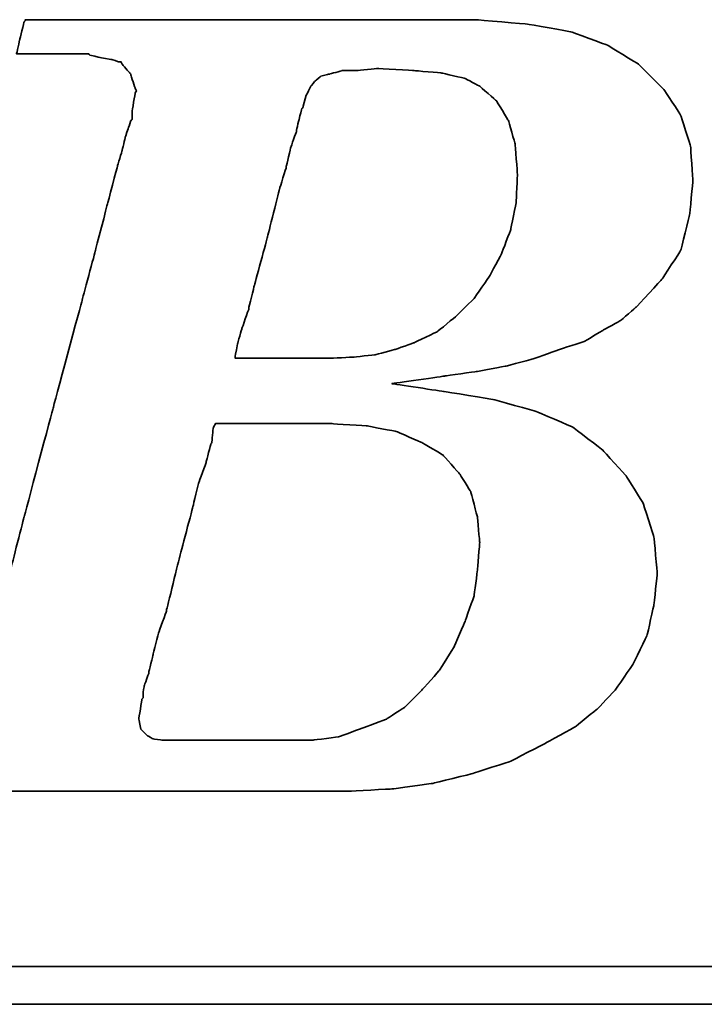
# Model space of a CAD drawing. Header units: millimetres. Extents: x 918 to 1155, y 75 to 164.
# Tile 31 of 50: x 1088.96 to 1090.3, y 95.07 to 96.99. Entities that reach past the tile are written whole.
import ezdxf

# ---------------------------------------------------------------- set-up
doc = ezdxf.new("R2010")
doc.units = ezdxf.units.MM
doc.header["$LTSCALE"] = 0.15
doc.layers.add('DIM', color=4, linetype='CONTINUOUS')
doc.layers.add('layer 1', color=7, linetype='CONTINUOUS')

# ---------------------------------------------------------------- blocks, each defined once
blk = doc.blocks.new('TBI MOTION logo(完整正式版)')
at = {"layer": 'layer 1', "color": 22, "lineweight": 35}
for points, knots in [([(-64.65375, -6.86375), (-64.65375, -6.86375), (-64.84375, -7.29625), (-64.84375, -7.29625), (-64.84375, -7.29625), (-64.84375, -7.29625), (-64.86875, -7.34375), (-64.86875, -7.34375), (-64.86875, -7.34375), (-64.86875, -7.34375), (-64.86875, -7.36875), (-64.86875, -7.36875), (-64.86875, -7.36875), (-64.86875, -7.36875), (-65.15375, -7.65375), (-65.15375, -7.65375), (-65.15375, -7.65375), (-65.15375, -7.65375), (-65.17875, -7.65375), (-65.17875, -7.65375), (-65.17875, -7.65375), (-65.17875, -7.65375), (-65.20375, -7.67875), (-65.20375, -7.67875), (-65.20375, -7.67875), (-65.20375, -7.67875), (-65.58875, -7.87125), (-65.58875, -7.87125), (-65.58875, -7.87125), (-65.58875, -7.87125), (-65.63375, -7.87125), (-65.63375, -7.87125), (-65.63375, -7.87125), (-65.63375, -7.87125), (-65.65875, -7.89375), (-65.65875, -7.89375), (-65.65875, -7.89375), (-65.65875, -7.89375), (-66.09375, -7.94375), (-66.09375, -7.94375), (-66.09375, -7.94375), (-66.09375, -7.94375), (-66.11375, -7.94375), (-66.11375, -7.94375), (-66.11375, -7.94375), (-66.11375, -7.94375), (-66.16375, -7.94375), (-66.16375, -7.94375), (-66.16375, -7.94375), (-66.16375, -7.94375), (-66.30875, -7.94375), (-66.30875, -7.94375), (-66.30875, -7.94375), (-66.30875, -7.94375), (-66.69375, -7.94375), (-66.69375, -7.94375), (-66.69375, -7.94375), (-66.69375, -7.94375), (-67.07375, -7.94375), (-67.07375, -7.94375), (-67.07375, -7.94375), (-67.07375, -7.94375), (-67.12375, -7.94375), (-67.12375, -7.94375), (-67.12375, -7.94375), (-67.12375, -7.94375), (-67.12375, -7.96625), (-67.12375, -7.96625), (-67.12375, -7.96625), (-67.12375, -7.96625), (-67.14875, -7.99125), (-67.14875, -7.99125), (-67.14875, -7.99125), (-67.14875, -7.99125), (-67.24375, -8.34875), (-67.24375, -8.34875), (-67.24375, -8.34875), (-67.24375, -8.34875), (-67.31375, -8.68625), (-67.31375, -8.68625), (-67.31375, -8.68625), (-67.31375, -8.68625), (-67.26875, -8.68625), (-67.26875, -8.68625), (-67.26875, -8.68625), (-67.26875, -8.68625), (-67.07375, -8.68625), (-67.07375, -8.68625), (-67.07375, -8.68625), (-67.07375, -8.68625), (-66.54875, -8.68625), (-66.54875, -8.68625), (-66.54875, -8.68625), (-66.54875, -8.68625), (-65.82625, -8.68625), (-65.82625, -8.68625), (-65.82625, -8.68625), (-65.82625, -8.68625), (-65.01375, -8.68625), (-65.01375, -8.68625), (-65.01375, -8.68625), (-65.01375, -8.68625), (-64.05375, -8.68625), (-64.05375, -8.68625), (-64.05375, -8.68625), (-64.05375, -8.68625), (-62.08375, -8.68625), (-62.08375, -8.68625), (-62.08375, -8.68625), (-62.08375, -8.68625), (-60.06875, -8.68625), (-60.06875, -8.68625), (-60.06875, -8.68625), (-60.06875, -8.68625), (-59.10875, -8.68625), (-59.10875, -8.68625), (-59.10875, -8.68625), (-59.10875, -8.68625), (-58.29375, -8.68625), (-58.29375, -8.68625), (-58.29375, -8.68625), (-58.29375, -8.68625), (-57.57375, -8.68625), (-57.57375, -8.68625), (-57.57375, -8.68625), (-57.57375, -8.68625), (-57.04875, -8.68625), (-57.04875, -8.68625), (-57.04875, -8.68625), (-57.04875, -8.68625), (-56.85375, -8.68625), (-56.85375, -8.68625), (-56.85375, -8.68625), (-56.85375, -8.68625), (-56.70875, -8.68625), (-56.70875, -8.68625), (-56.70875, -8.68625), (-56.70875, -8.68625), (-56.61375, -8.68625), (-56.61375, -8.68625), (-56.61375, -8.68625), (-56.61375, -8.68625), (-56.56875, -8.68625), (-56.56875, -8.68625), (-56.56875, -8.68625), (-56.56875, -8.68625), (-55.65375, -8.63875), (-55.65375, -8.63875), (-55.65375, -8.63875), (-55.65375, -8.63875), (-54.76875, -8.51875), (-54.76875, -8.51875), (-54.76875, -8.51875), (-54.76875, -8.51875), (-53.90375, -8.30375), (-53.90375, -8.30375), (-53.90375, -8.30375), (-53.90375, -8.30375), (-53.08875, -8.03875), (-53.08875, -8.03875), (-53.08875, -8.03875), (-53.08875, -8.03875), (-52.34375, -7.65375), (-52.34375, -7.65375), (-52.34375, -7.65375), (-52.34375, -7.65375), (-51.69875, -7.29625), (-51.69875, -7.29625), (-51.69875, -7.29625), (-51.69875, -7.29625), (-51.21875, -6.91125), (-51.21875, -6.91125), (-51.21875, -6.91125), (-51.21875, -6.91125), (-50.83375, -6.50375), (-50.83375, -6.50375), (-50.83375, -6.50375), (-50.83375, -6.50375), (-50.44875, -5.94875), (-50.44875, -5.94875), (-50.44875, -5.94875), (-50.44875, -5.94875), (-50.13875, -5.30375), (-50.13875, -5.30375), (-50.13875, -5.30375), (-50.13875, -5.30375), (-49.99375, -4.65375), (-49.99375, -4.65375), (-49.99375, -4.65375), (-49.99375, -4.65375), (-49.92375, -3.98375), (-49.92375, -3.98375), (-49.92375, -3.98375), (-49.92375, -3.98375), (-49.99375, -3.19374), (-49.99375, -3.19374), (-49.99375, -3.19374), (-49.99375, -3.19374), (-50.23374, -2.44874), (-50.23374, -2.44874), (-50.23374, -2.44874), (-50.23374, -2.44874), (-50.59375, -1.87374), (-50.59375, -1.87374), (-50.59375, -1.87374), (-50.59375, -1.87374), (-51.09875, -1.31874), (-51.09875, -1.31874), (-51.09875, -1.31874), (-51.09875, -1.31874), (-51.74375, -0.81875), (-51.74375, -0.81875), (-51.74375, -0.81875), (-51.74375, -0.81875), (-52.53875, -0.48125), (-52.53875, -0.48125), (-52.53875, -0.48125), (-52.53875, -0.48125), (-53.47375, -0.21875), (-53.47375, -0.21875), (-53.47375, -0.21875), (-53.47375, -0.21875), (-54.52875, -0.04874), (-54.52875, -0.04874), (-54.52875, -0.04874), (-54.52875, -0.04874), (-55.65375, 0.12125), (-55.65375, 0.12125), (-55.65375, 0.12125), (-55.65375, 0.12125), (-54.50375, 0.28624), (-54.50375, 0.28624), (-54.50375, 0.28624), (-54.50375, 0.28624), (-53.83375, 0.38124), (-53.83375, 0.38124), (-53.83375, 0.38124), (-53.83375, 0.38124), (-53.18375, 0.50125), (-53.18375, 0.50125), (-53.18375, 0.50125), (-53.18375, 0.50125), (-52.55875, 0.66874), (-52.55875, 0.66874), (-52.55875, 0.66874), (-52.55875, 0.66874), (-52.03375, 0.86124), (-52.03375, 0.86124), (-52.03375, 0.86124), (-52.03375, 0.86124), (-51.50374, 1.03124), (-51.50374, 1.03124), (-51.50374, 1.03124), (-51.50374, 1.03124), (-51.09875, 1.27125), (-51.09875, 1.27125), (-51.09875, 1.27125), (-51.09875, 1.27125), (-50.71375, 1.48624), (-50.71375, 1.48624), (-50.71375, 1.48624), (-50.71375, 1.48624), (-50.37625, 1.77625), (-50.37625, 1.77625), (-50.37625, 1.77625), (-50.37625, 1.77625), (-49.82375, 2.37625), (-49.82375, 2.37625), (-49.82375, 2.37625), (-49.82375, 2.37625), (-49.41875, 2.99625), (-49.41875, 2.99625), (-49.41875, 2.99625), (-49.41875, 2.99625), (-49.22375, 3.76625), (-49.22375, 3.76625), (-49.22375, 3.76625), (-49.22375, 3.76625), (-49.15375, 4.50874), (-49.15375, 4.50874), (-49.15375, 4.50874), (-49.15375, 4.50874), (-49.20375, 5.25125), (-49.20375, 5.25125), (-49.20375, 5.25125), (-49.20375, 5.25125), (-49.41875, 5.92625), (-49.41875, 5.92625), (-49.41875, 5.92625), (-49.41875, 5.92625), (-49.77875, 6.47625), (-49.77875, 6.47625), (-49.77875, 6.47625), (-49.77875, 6.47625), (-50.33125, 7.02624), (-50.33125, 7.02624), (-50.33125, 7.02624), (-50.33125, 7.02624), (-51.00125, 7.43625), (-51.00125, 7.43625), (-51.00125, 7.43625), (-51.00125, 7.43625), (-51.79375, 7.72625), (-51.79375, 7.72625), (-51.79375, 7.72625), (-51.79375, 7.72625), (-52.72875, 7.89124), (-52.72875, 7.89124), (-52.72875, 7.89124), (-52.72875, 7.89124), (-53.83375, 7.98625), (-53.83375, 7.98625), (-53.83375, 7.98625), (-53.83375, 7.98625), (-53.92875, 7.98625), (-53.92875, 7.98625), (-53.92875, 7.98625), (-53.92875, 7.98625), (-54.26375, 7.98625), (-54.26375, 7.98625), (-54.26375, 7.98625), (-54.26375, 7.98625), (-54.74375, 7.98625), (-54.74375, 7.98625), (-54.74375, 7.98625), (-54.74375, 7.98625), (-55.36875, 7.98625), (-55.36875, 7.98625), (-55.36875, 7.98625), (-55.36875, 7.98625), (-56.13375, 7.98625), (-56.13375, 7.98625), (-56.13375, 7.98625), (-56.13375, 7.98625), (-56.94875, 7.98625), (-56.94875, 7.98625), (-56.94875, 7.98625), (-56.94875, 7.98625), (-58.77625, 7.98625), (-58.77625, 7.98625), (-58.77625, 7.98625), (-58.77625, 7.98625), (-60.59875, 7.98625), (-60.59875, 7.98625), (-60.59875, 7.98625), (-60.59875, 7.98625), (-61.41375, 7.98625), (-61.41375, 7.98625), (-61.41375, 7.98625), (-61.41375, 7.98625), (-62.17875, 7.98625), (-62.17875, 7.98625), (-62.17875, 7.98625), (-62.17875, 7.98625), (-62.80375, 7.98625), (-62.80375, 7.98625), (-62.80375, 7.98625), (-62.80375, 7.98625), (-63.30625, 7.98625), (-63.30625, 7.98625), (-63.30625, 7.98625), (-63.30625, 7.98625), (-63.57375, 7.98625), (-63.57375, 7.98625), (-63.57375, 7.98625), (-63.57375, 7.98625), (-63.57375, 7.96375), (-63.57375, 7.96375), (-63.57375, 7.96375), (-63.57375, 7.96375), (-63.59875, 7.94125), (-63.59875, 7.94125), (-63.59875, 7.94125), (-63.59875, 7.94125), (-63.69375, 7.55625), (-63.69375, 7.55625), (-63.69375, 7.55625), (-63.69375, 7.55625), (-63.76375, 7.24624), (-63.76375, 7.24624), (-63.76375, 7.24624), (-63.76375, 7.24624), (-63.23875, 7.24624), (-63.23875, 7.24624), (-63.23875, 7.24624), (-63.23875, 7.24624), (-62.75875, 7.24624), (-62.75875, 7.24624), (-62.75875, 7.24624), (-62.75875, 7.24624), (-62.61125, 7.24624), (-62.61125, 7.24624), (-62.61125, 7.24624), (-62.61125, 7.24624), (-62.56625, 7.24624), (-62.56625, 7.24624), (-62.56625, 7.24624), (-62.56625, 7.24624), (-62.22875, 7.24624), (-62.22875, 7.24624), (-62.22875, 7.24624), (-62.22875, 7.24624), (-62.20375, 7.24624), (-62.20375, 7.24624), (-62.20375, 7.24624), (-62.20375, 7.24624), (-62.17875, 7.21875), (-62.17875, 7.21875), (-62.17875, 7.21875), (-62.17875, 7.21875), (-61.96375, 7.17125), (-61.96375, 7.17125), (-61.96375, 7.17125), (-61.96375, 7.17125), (-61.72375, 7.12624), (-61.72375, 7.12624), (-61.72375, 7.12624), (-61.72375, 7.12624), (-61.70375, 7.12624), (-61.70375, 7.12624), (-61.70375, 7.12624), (-61.70375, 7.12624), (-61.55875, 7.07624), (-61.55875, 7.07624), (-61.55875, 7.07624), (-61.55875, 7.07624), (-61.50875, 7.07624), (-61.50875, 7.07624), (-61.50875, 7.07624), (-61.50875, 7.07624), (-61.48375, 7.02624), (-61.48375, 7.02624), (-61.48375, 7.02624), (-61.48375, 7.02624), (-61.31875, 6.83375), (-61.31875, 6.83375), (-61.31875, 6.83375), (-61.31875, 6.83375), (-61.29375, 6.81125), (-61.29375, 6.81125), (-61.29375, 6.81125), (-61.29375, 6.81125), (-61.29375, 6.78625), (-61.29375, 6.78625), (-61.29375, 6.78625), (-61.29375, 6.78625), (-61.19875, 6.50124), (-61.19875, 6.50124), (-61.19875, 6.50124), (-61.19875, 6.50124), (-61.17375, 6.45124), (-61.17375, 6.45124), (-61.17375, 6.45124), (-61.17375, 6.45124), (-61.19875, 6.40625), (-61.19875, 6.40625), (-61.19875, 6.40625), (-61.19875, 6.40625), (-61.26875, 5.99624), (-61.26875, 5.99624), (-61.26875, 5.99624), (-61.26875, 5.99624), (-61.26875, 5.85125), (-61.26875, 5.85125), (-61.26875, 5.85125), (-61.26875, 5.85125), (-61.26875, 5.82625), (-61.26875, 5.82625), (-61.26875, 5.82625), (-61.26875, 5.82625), (-61.29375, 5.80625), (-61.29375, 5.80625), (-61.29375, 5.80625), (-61.29375, 5.80625), (-61.34125, 5.66125), (-61.34125, 5.66125), (-61.34125, 5.66125), (-61.34125, 5.66125), (-61.41375, 5.44625), (-61.41375, 5.44625), (-61.41375, 5.44625), (-61.41375, 5.44625), (-61.48375, 5.15625), (-61.48375, 5.15625), (-61.48375, 5.15625), (-61.48375, 5.15625), (-61.58375, 4.82124), (-61.58375, 4.82124), (-61.58375, 4.82124), (-61.58375, 4.82124), (-61.79875, 4.00375), (-61.79875, 4.00375), (-61.79875, 4.00375), (-61.79875, 4.00375), (-62.05875, 2.99625), (-62.05875, 2.99625), (-62.05875, 2.99625), (-62.05875, 2.99625), (-62.34875, 1.91625), (-62.34875, 1.91625), (-62.34875, 1.91625), (-62.34875, 1.91625), (-62.97375, -0.41124), (-62.97375, -0.41124), (-62.97375, -0.41124), (-62.97375, -0.41124), (-63.59875, -2.75875), (-63.59875, -2.75875), (-63.59875, -2.75875), (-63.59875, -2.75875), (-63.88375, -3.86374), (-63.88375, -3.86374), (-63.88375, -3.86374), (-63.88375, -3.86374), (-64.14875, -4.82374), (-64.14875, -4.82374), (-64.14875, -4.82374), (-64.14875, -4.82374), (-64.36375, -5.64125), (-64.36375, -5.64125), (-64.36375, -5.64125), (-64.36375, -5.64125), (-64.43625, -5.97625), (-64.43625, -5.97625), (-64.43625, -5.97625), (-64.43625, -5.97625), (-64.50875, -6.28625), (-64.50875, -6.28625), (-64.50875, -6.28625), (-64.50875, -6.28625), (-64.50875, -6.30875), (-64.50875, -6.30875), (-64.50875, -6.30875), (-64.50875, -6.30875), (-64.57875, -6.50375), (-64.57875, -6.50375), (-64.57875, -6.50375), (-64.57875, -6.50375), (-64.62875, -6.69625), (-64.62875, -6.69625), (-64.62875, -6.69625), (-64.62875, -6.69625), (-64.62875, -6.76875), (-64.62875, -6.76875), (-64.62875, -6.76875), (-64.62875, -6.76875), (-64.62875, -6.81375), (-64.62875, -6.81375), (-64.62875, -6.81375), (-64.62875, -6.81375), (-64.62875, -6.83875), (-64.62875, -6.83875), (-64.62875, -6.83875), (-64.62875, -6.83875), (-64.65375, -6.86375), (-64.65375, -6.86375)], [0, 0, 0, 0, 0.00719424, 0.00719424, 0.00719424, 0.00719425, 0.01438849, 0.01438849, 0.01438849, 0.0143885, 0.02158273, 0.02158273, 0.02158273, 0.02158274, 0.02877698, 0.02877698, 0.02877698, 0.02877699, 0.03597122, 0.03597122, 0.03597122, 0.03597123, 0.04316547, 0.04316547, 0.04316547, 0.04316548, 0.05035971, 0.05035971, 0.05035971, 0.05035972, 0.05755396, 0.05755396, 0.05755396, 0.05755397, 0.0647482, 0.0647482, 0.0647482, 0.06474821, 0.07194245, 0.07194245, 0.07194245, 0.07194246, 0.07913669, 0.07913669, 0.07913669, 0.0791367, 0.08633094, 0.08633094, 0.08633094, 0.08633095, 0.09352518, 0.09352518, 0.09352518, 0.09352519, 0.10071942, 0.10071942, 0.10071942, 0.10071943, 0.10791367, 0.10791367, 0.10791367, 0.10791368, 0.11510791, 0.11510791, 0.11510791, 0.11510792, 0.12230216, 0.12230216, 0.12230216, 0.12230217, 0.1294964, 0.1294964, 0.1294964, 0.12949641, 0.13669065, 0.13669065, 0.13669065, 0.13669066, 0.14388489, 0.14388489, 0.14388489, 0.1438849, 0.15107914, 0.15107914, 0.15107914, 0.15107915, 0.15827338, 0.15827338, 0.15827338, 0.15827339, 0.16546763, 0.16546763, 0.16546763, 0.16546764, 0.17266187, 0.17266187, 0.17266187, 0.17266188, 0.17985612, 0.17985612, 0.17985612, 0.17985613, 0.18705036, 0.18705036, 0.18705036, 0.18705037, 0.1942446, 0.1942446, 0.1942446, 0.19424461, 0.20143885, 0.20143885, 0.20143885, 0.20143886, 0.20863309, 0.20863309, 0.20863309, 0.2086331, 0.21582734, 0.21582734, 0.21582734, 0.21582735, 0.22302158, 0.22302158, 0.22302158, 0.22302159, 0.23021583, 0.23021583, 0.23021583, 0.23021584, 0.23741007, 0.23741007, 0.23741007, 0.23741008, 0.24460432, 0.24460432, 0.24460432, 0.24460433, 0.25179856, 0.25179856, 0.25179856, 0.25179857, 0.25899281, 0.25899281, 0.25899281, 0.25899282, 0.26618705, 0.26618705, 0.26618705, 0.26618706, 0.27338129, 0.27338129, 0.27338129, 0.2733813, 0.28057554, 0.28057554, 0.28057554, 0.28057555, 0.28776978, 0.28776978, 0.28776978, 0.28776979, 0.29496403, 0.29496403, 0.29496403, 0.29496404, 0.30215827, 0.30215827, 0.30215827, 0.30215828, 0.30935252, 0.30935252, 0.30935252, 0.30935253, 0.31654676, 0.31654676, 0.31654676, 0.31654677, 0.32374101, 0.32374101, 0.32374101, 0.32374102, 0.33093525, 0.33093525, 0.33093525, 0.33093526, 0.3381295, 0.3381295, 0.3381295, 0.33812951, 0.34532374, 0.34532374, 0.34532374, 0.34532375, 0.35251799, 0.35251799, 0.35251799, 0.352518, 0.35971223, 0.35971223, 0.35971223, 0.35971224, 0.36690647, 0.36690647, 0.36690647, 0.36690648, 0.37410072, 0.37410072, 0.37410072, 0.37410073, 0.38129496, 0.38129496, 0.38129496, 0.38129497, 0.38848921, 0.38848921, 0.38848921, 0.38848922, 0.39568345, 0.39568345, 0.39568345, 0.39568346, 0.4028777, 0.4028777, 0.4028777, 0.40287771, 0.41007194, 0.41007194, 0.41007194, 0.41007195, 0.41726619, 0.41726619, 0.41726619, 0.4172662, 0.42446043, 0.42446043, 0.42446043, 0.42446044, 0.43165468, 0.43165468, 0.43165468, 0.43165469, 0.43884892, 0.43884892, 0.43884892, 0.43884893, 0.44604317, 0.44604317, 0.44604317, 0.44604318, 0.45323741, 0.45323741, 0.45323741, 0.45323742, 0.46043165, 0.46043165, 0.46043165, 0.46043166, 0.4676259, 0.4676259, 0.4676259, 0.46762591, 0.47482014, 0.47482014, 0.47482014, 0.47482015, 0.48201439, 0.48201439, 0.48201439, 0.4820144, 0.48920863, 0.48920863, 0.48920863, 0.48920864, 0.49640288, 0.49640288, 0.49640288, 0.49640289, 0.50359712, 0.50359712, 0.50359712, 0.50359713, 0.51079137, 0.51079137, 0.51079137, 0.51079138, 0.51798561, 0.51798561, 0.51798561, 0.51798562, 0.52517986, 0.52517986, 0.52517986, 0.52517987, 0.5323741, 0.5323741, 0.5323741, 0.53237411, 0.53956835, 0.53956835, 0.53956835, 0.53956836, 0.54676259, 0.54676259, 0.54676259, 0.5467626, 0.55395683, 0.55395683, 0.55395683, 0.55395684, 0.56115108, 0.56115108, 0.56115108, 0.56115109, 0.56834532, 0.56834532, 0.56834532, 0.56834533, 0.57553957, 0.57553957, 0.57553957, 0.57553958, 0.58273381, 0.58273381, 0.58273381, 0.58273382, 0.58992806, 0.58992806, 0.58992806, 0.58992807, 0.5971223, 0.5971223, 0.5971223, 0.59712231, 0.60431655, 0.60431655, 0.60431655, 0.60431656, 0.61151079, 0.61151079, 0.61151079, 0.6115108, 0.61870504, 0.61870504, 0.61870504, 0.61870505, 0.62589928, 0.62589928, 0.62589928, 0.62589929, 0.63309353, 0.63309353, 0.63309353, 0.63309354, 0.64028777, 0.64028777, 0.64028777, 0.64028778, 0.64748201, 0.64748201, 0.64748201, 0.64748202, 0.65467626, 0.65467626, 0.65467626, 0.65467627, 0.6618705, 0.6618705, 0.6618705, 0.66187051, 0.66906475, 0.66906475, 0.66906475, 0.66906476, 0.67625899, 0.67625899, 0.67625899, 0.676259, 0.68345324, 0.68345324, 0.68345324, 0.68345325, 0.69064748, 0.69064748, 0.69064748, 0.69064749, 0.69784173, 0.69784173, 0.69784173, 0.69784174, 0.70503597, 0.70503597, 0.70503597, 0.70503598, 0.71223022, 0.71223022, 0.71223022, 0.71223023, 0.71942446, 0.71942446, 0.71942446, 0.71942447, 0.72661871, 0.72661871, 0.72661871, 0.72661872, 0.73381295, 0.73381295, 0.73381295, 0.73381296, 0.74100719, 0.74100719, 0.74100719, 0.7410072, 0.74820144, 0.74820144, 0.74820144, 0.74820145, 0.75539568, 0.75539568, 0.75539568, 0.75539569, 0.76258993, 0.76258993, 0.76258993, 0.76258994, 0.76978417, 0.76978417, 0.76978417, 0.76978418, 0.77697842, 0.77697842, 0.77697842, 0.77697843, 0.78417266, 0.78417266, 0.78417266, 0.78417267, 0.79136691, 0.79136691, 0.79136691, 0.79136692, 0.79856115, 0.79856115, 0.79856115, 0.79856116, 0.8057554, 0.8057554, 0.8057554, 0.80575541, 0.81294964, 0.81294964, 0.81294964, 0.81294965, 0.82014388, 0.82014388, 0.82014388, 0.82014389, 0.82733813, 0.82733813, 0.82733813, 0.82733814, 0.83453237, 0.83453237, 0.83453237, 0.83453238, 0.84172662, 0.84172662, 0.84172662, 0.84172663, 0.84892086, 0.84892086, 0.84892086, 0.84892087, 0.85611511, 0.85611511, 0.85611511, 0.85611512, 0.86330935, 0.86330935, 0.86330935, 0.86330936, 0.8705036, 0.8705036, 0.8705036, 0.87050361, 0.87769784, 0.87769784, 0.87769784, 0.87769785, 0.88489209, 0.88489209, 0.88489209, 0.8848921, 0.89208633, 0.89208633, 0.89208633, 0.89208634, 0.89928058, 0.89928058, 0.89928058, 0.89928059, 0.90647482, 0.90647482, 0.90647482, 0.90647483, 0.91366906, 0.91366906, 0.91366906, 0.91366907, 0.92086331, 0.92086331, 0.92086331, 0.92086332, 0.92805755, 0.92805755, 0.92805755, 0.92805756, 0.9352518, 0.9352518, 0.9352518, 0.93525181, 0.94244604, 0.94244604, 0.94244604, 0.94244605, 0.94964029, 0.94964029, 0.94964029, 0.9496403, 0.95683453, 0.95683453, 0.95683453, 0.95683454, 0.96402878, 0.96402878, 0.96402878, 0.96402879, 0.97122302, 0.97122302, 0.97122302, 0.97122303, 0.97841727, 0.97841727, 0.97841727, 0.97841728, 0.98561151, 0.98561151, 0.98561151, 0.98561152, 0.99280576, 0.99280576, 0.99280576, 0.99280577, 1, 1, 1, 1]), ([(-57.50375, 6.35625), (-57.50375, 6.35625), (-57.57375, 6.11625), (-57.57375, 6.11625), (-57.57375, 6.11625), (-57.57375, 6.11625), (-57.57375, 6.09125), (-57.57375, 6.09125), (-57.57375, 6.09125), (-57.57375, 6.09125), (-57.59875, 6.06625), (-57.59875, 6.06625), (-57.59875, 6.06625), (-57.59875, 6.06625), (-57.64875, 5.87625), (-57.64875, 5.87625), (-57.64875, 5.87625), (-57.64875, 5.87625), (-57.71875, 5.58875), (-57.71875, 5.58875), (-57.71875, 5.58875), (-57.71875, 5.58875), (-57.71875, 5.56625), (-57.71875, 5.56625), (-57.71875, 5.56625), (-57.71875, 5.56625), (-57.83875, 5.23125), (-57.83875, 5.23125), (-57.83875, 5.23125), (-57.83875, 5.23125), (-57.93625, 4.82124), (-57.93625, 4.82124), (-57.93625, 4.82124), (-57.93625, 4.82124), (-57.93625, 4.79624), (-57.93625, 4.79624), (-57.93625, 4.79624), (-57.93625, 4.79624), (-58.07875, 4.34125), (-58.07875, 4.34125), (-58.07875, 4.34125), (-58.07875, 4.34125), (-58.34375, 3.28625), (-58.34375, 3.28625), (-58.34375, 3.28625), (-58.34375, 3.28625), (-58.62875, 2.23124), (-58.62875, 2.23124), (-58.62875, 2.23124), (-58.62875, 2.23124), (-58.74875, 1.75125), (-58.74875, 1.75125), (-58.74875, 1.75125), (-58.74875, 1.75125), (-58.74875, 1.72625), (-58.74875, 1.72625), (-58.74875, 1.72625), (-58.74875, 1.72625), (-58.89375, 1.31625), (-58.89375, 1.31625), (-58.89375, 1.31625), (-58.89375, 1.31625), (-58.98875, 0.98124), (-58.98875, 0.98124), (-58.98875, 0.98124), (-58.98875, 0.98124), (-59.03875, 0.71625), (-59.03875, 0.71625), (-59.03875, 0.71625), (-59.03875, 0.71625), (-59.03875, 0.66874), (-59.03875, 0.66874), (-59.03875, 0.66874), (-59.03875, 0.66874), (-58.91875, 0.66874), (-58.91875, 0.66874), (-58.91875, 0.66874), (-58.91875, 0.66874), (-58.53375, 0.66874), (-58.53375, 0.66874), (-58.53375, 0.66874), (-58.53375, 0.66874), (-58.10375, 0.66874), (-58.10375, 0.66874), (-58.10375, 0.66874), (-58.10375, 0.66874), (-57.66875, 0.66874), (-57.66875, 0.66874), (-57.66875, 0.66874), (-57.66875, 0.66874), (-57.33375, 0.66874), (-57.33375, 0.66874), (-57.33375, 0.66874), (-57.33375, 0.66874), (-57.09375, 0.66874), (-57.09375, 0.66874), (-57.09375, 0.66874), (-57.09375, 0.66874), (-56.99875, 0.66874), (-56.99875, 0.66874), (-56.99875, 0.66874), (-56.99875, 0.66874), (-56.49375, 0.69374), (-56.49375, 0.69374), (-56.49375, 0.69374), (-56.49375, 0.69374), (-56.01375, 0.74374), (-56.01375, 0.74374), (-56.01375, 0.74374), (-56.01375, 0.74374), (-55.58375, 0.86124), (-55.58375, 0.86124), (-55.58375, 0.86124), (-55.58375, 0.86124), (-55.17375, 1.00624), (-55.17375, 1.00624), (-55.17375, 1.00624), (-55.17375, 1.00624), (-54.67375, 1.24625), (-54.67375, 1.24625), (-54.67375, 1.24625), (-54.67375, 1.24625), (-54.26375, 1.58124), (-54.26375, 1.58124), (-54.26375, 1.58124), (-54.26375, 1.58124), (-53.87875, 1.96374), (-53.87875, 1.96374), (-53.87875, 1.96374), (-53.87875, 1.96374), (-53.54375, 2.44625), (-53.54375, 2.44625), (-53.54375, 2.44625), (-53.54375, 2.44625), (-53.27875, 2.95125), (-53.27875, 2.95125), (-53.27875, 2.95125), (-53.27875, 2.95125), (-53.08875, 3.45124), (-53.08875, 3.45124), (-53.08875, 3.45124), (-53.08875, 3.45124), (-52.96875, 4.05124), (-52.96875, 4.05124), (-52.96875, 4.05124), (-52.96875, 4.05124), (-52.94375, 4.65125), (-52.94375, 4.65125), (-52.94375, 4.65125), (-52.94375, 4.65125), (-52.99375, 5.30125), (-52.99375, 5.30125), (-52.99375, 5.30125), (-52.99375, 5.30125), (-53.13875, 5.80625), (-53.13875, 5.80625), (-53.13875, 5.80625), (-53.13875, 5.80625), (-53.39875, 6.23625), (-53.39875, 6.23625), (-53.39875, 6.23625), (-53.39875, 6.23625), (-53.75875, 6.54875), (-53.75875, 6.54875), (-53.75875, 6.54875), (-53.75875, 6.54875), (-54.07375, 6.71625), (-54.07375, 6.71625), (-54.07375, 6.71625), (-54.07375, 6.71625), (-54.57375, 6.83375), (-54.57375, 6.83375), (-54.57375, 6.83375), (-54.57375, 6.83375), (-55.17375, 6.88625), (-55.17375, 6.88625), (-55.17375, 6.88625), (-55.17375, 6.88625), (-55.96875, 6.93125), (-55.96875, 6.93125), (-55.96875, 6.93125), (-55.96875, 6.93125), (-56.39875, 6.88625), (-56.39875, 6.88625), (-56.39875, 6.88625), (-56.39875, 6.88625), (-56.42125, 6.88625), (-56.42125, 6.88625), (-56.42125, 6.88625), (-56.42125, 6.88625), (-56.73375, 6.88625), (-56.73375, 6.88625), (-56.73375, 6.88625), (-56.73375, 6.88625), (-56.99875, 6.81125), (-56.99875, 6.81125), (-56.99875, 6.81125), (-56.99875, 6.81125), (-57.02375, 6.81125), (-57.02375, 6.81125), (-57.02375, 6.81125), (-57.02375, 6.81125), (-57.18875, 6.76625), (-57.18875, 6.76625), (-57.18875, 6.76625), (-57.18875, 6.76625), (-57.30875, 6.66625), (-57.30875, 6.66625), (-57.30875, 6.66625), (-57.30875, 6.66625), (-57.40875, 6.54875), (-57.40875, 6.54875), (-57.40875, 6.54875), (-57.40875, 6.54875), (-57.50375, 6.35625), (-57.50375, 6.35625)], [0, 0, 0, 0, 0.01851852, 0.01851852, 0.01851852, 0.01851853, 0.03703704, 0.03703704, 0.03703704, 0.03703705, 0.05555556, 0.05555556, 0.05555556, 0.05555557, 0.07407407, 0.07407407, 0.07407407, 0.07407408, 0.09259259, 0.09259259, 0.09259259, 0.0925926, 0.11111111, 0.11111111, 0.11111111, 0.11111112, 0.12962963, 0.12962963, 0.12962963, 0.12962964, 0.14814815, 0.14814815, 0.14814815, 0.14814816, 0.16666667, 0.16666667, 0.16666667, 0.16666668, 0.18518519, 0.18518519, 0.18518519, 0.1851852, 0.2037037, 0.2037037, 0.2037037, 0.20370371, 0.22222222, 0.22222222, 0.22222222, 0.22222223, 0.24074074, 0.24074074, 0.24074074, 0.24074075, 0.25925926, 0.25925926, 0.25925926, 0.25925927, 0.27777778, 0.27777778, 0.27777778, 0.27777779, 0.2962963, 0.2962963, 0.2962963, 0.29629631, 0.31481481, 0.31481481, 0.31481481, 0.31481482, 0.33333333, 0.33333333, 0.33333333, 0.33333334, 0.35185185, 0.35185185, 0.35185185, 0.35185186, 0.37037037, 0.37037037, 0.37037037, 0.37037038, 0.38888889, 0.38888889, 0.38888889, 0.3888889, 0.40740741, 0.40740741, 0.40740741, 0.40740742, 0.42592593, 0.42592593, 0.42592593, 0.42592594, 0.44444444, 0.44444444, 0.44444444, 0.44444445, 0.46296296, 0.46296296, 0.46296296, 0.46296297, 0.48148148, 0.48148148, 0.48148148, 0.48148149, 0.5, 0.5, 0.5, 0.50000001, 0.51851852, 0.51851852, 0.51851852, 0.51851853, 0.53703704, 0.53703704, 0.53703704, 0.53703705, 0.55555556, 0.55555556, 0.55555556, 0.55555557, 0.57407407, 0.57407407, 0.57407407, 0.57407408, 0.59259259, 0.59259259, 0.59259259, 0.5925926, 0.61111111, 0.61111111, 0.61111111, 0.61111112, 0.62962963, 0.62962963, 0.62962963, 0.62962964, 0.64814815, 0.64814815, 0.64814815, 0.64814816, 0.66666667, 0.66666667, 0.66666667, 0.66666668, 0.68518519, 0.68518519, 0.68518519, 0.6851852, 0.7037037, 0.7037037, 0.7037037, 0.70370371, 0.72222222, 0.72222222, 0.72222222, 0.72222223, 0.74074074, 0.74074074, 0.74074074, 0.74074075, 0.75925926, 0.75925926, 0.75925926, 0.75925927, 0.77777778, 0.77777778, 0.77777778, 0.77777779, 0.7962963, 0.7962963, 0.7962963, 0.79629631, 0.81481481, 0.81481481, 0.81481481, 0.81481482, 0.83333333, 0.83333333, 0.83333333, 0.83333334, 0.85185185, 0.85185185, 0.85185185, 0.85185186, 0.87037037, 0.87037037, 0.87037037, 0.87037038, 0.88888889, 0.88888889, 0.88888889, 0.8888889, 0.90740741, 0.90740741, 0.90740741, 0.90740742, 0.92592593, 0.92592593, 0.92592593, 0.92592594, 0.94444444, 0.94444444, 0.94444444, 0.94444445, 0.96296296, 0.96296296, 0.96296296, 0.96296297, 0.98148148, 0.98148148, 0.98148148, 0.98148149, 1, 1, 1, 1]), ([(-61.03125, -6.57375), (-61.03125, -6.57375), (-61.03125, -6.67125), (-61.03125, -6.67125), (-61.03125, -6.67125), (-61.03125, -6.67125), (-61.05375, -6.69625), (-61.05375, -6.69625), (-61.05375, -6.69625), (-61.05375, -6.69625), (-61.12375, -7.12875), (-61.12375, -7.12875), (-61.12375, -7.12875), (-61.12375, -7.12875), (-61.07875, -7.34375), (-61.07875, -7.34375), (-61.07875, -7.34375), (-61.07875, -7.34375), (-60.93375, -7.48875), (-60.93375, -7.48875), (-60.93375, -7.48875), (-60.93375, -7.48875), (-60.81375, -7.55625), (-60.81375, -7.55625), (-60.81375, -7.55625), (-60.81375, -7.55625), (-60.62375, -7.58375), (-60.62375, -7.58375), (-60.62375, -7.58375), (-60.62375, -7.58375), (-60.30875, -7.58375), (-60.30875, -7.58375), (-60.30875, -7.58375), (-60.30875, -7.58375), (-59.97375, -7.58375), (-59.97375, -7.58375), (-59.97375, -7.58375), (-59.97375, -7.58375), (-59.87875, -7.58375), (-59.87875, -7.58375), (-59.87875, -7.58375), (-59.87875, -7.58375), (-59.63625, -7.58375), (-59.63625, -7.58375), (-59.63625, -7.58375), (-59.63625, -7.58375), (-58.96875, -7.58375), (-58.96875, -7.58375), (-58.96875, -7.58375), (-58.96875, -7.58375), (-58.29375, -7.58375), (-58.29375, -7.58375), (-58.29375, -7.58375), (-58.29375, -7.58375), (-58.05375, -7.58375), (-58.05375, -7.58375), (-58.05375, -7.58375), (-58.05375, -7.58375), (-57.98375, -7.58375), (-57.98375, -7.58375), (-57.98375, -7.58375), (-57.98375, -7.58375), (-57.35875, -7.58375), (-57.35875, -7.58375), (-57.35875, -7.58375), (-57.35875, -7.58375), (-56.78375, -7.50875), (-56.78375, -7.50875), (-56.78375, -7.50875), (-56.78375, -7.50875), (-56.27875, -7.31875), (-56.27875, -7.31875), (-56.27875, -7.31875), (-56.27875, -7.31875), (-55.77375, -7.12875), (-55.77375, -7.12875), (-55.77375, -7.12875), (-55.77375, -7.12875), (-55.36875, -6.86375), (-55.36875, -6.86375), (-55.36875, -6.86375), (-55.36875, -6.86375), (-55.00875, -6.50375), (-55.00875, -6.50375), (-55.00875, -6.50375), (-55.00875, -6.50375), (-54.62375, -6.06875), (-54.62375, -6.06875), (-54.62375, -6.06875), (-54.62375, -6.06875), (-54.31375, -5.56875), (-54.31375, -5.56875), (-54.31375, -5.56875), (-54.31375, -5.56875), (-54.07375, -5.01625), (-54.07375, -5.01625), (-54.07375, -5.01625), (-54.07375, -5.01625), (-53.87875, -4.46374), (-53.87875, -4.46374), (-53.87875, -4.46374), (-53.87875, -4.46374), (-53.80875, -3.91375), (-53.80875, -3.91375), (-53.80875, -3.91375), (-53.80875, -3.91375), (-53.75875, -3.31375), (-53.75875, -3.31375), (-53.75875, -3.31375), (-53.75875, -3.31375), (-53.80875, -2.75875), (-53.80875, -2.75875), (-53.80875, -2.75875), (-53.80875, -2.75875), (-53.95375, -2.20875), (-53.95375, -2.20875), (-53.95375, -2.20875), (-53.95375, -2.20875), (-54.19375, -1.82625), (-54.19375, -1.82625), (-54.19375, -1.82625), (-54.19375, -1.82625), (-54.55375, -1.41875), (-54.55375, -1.41875), (-54.55375, -1.41875), (-54.55375, -1.41875), (-55.00875, -1.15125), (-55.00875, -1.15125), (-55.00875, -1.15125), (-55.00875, -1.15125), (-55.56125, -0.91375), (-55.56125, -0.91375), (-55.56125, -0.91375), (-55.56125, -0.91375), (-56.18125, -0.79375), (-56.18125, -0.79375), (-56.18125, -0.79375), (-56.18125, -0.79375), (-56.94875, -0.74374), (-56.94875, -0.74374), (-56.94875, -0.74374), (-56.94875, -0.74374), (-56.99875, -0.74374), (-56.99875, -0.74374), (-56.99875, -0.74374), (-56.99875, -0.74374), (-57.09375, -0.74374), (-57.09375, -0.74374), (-57.09375, -0.74374), (-57.09375, -0.74374), (-57.38375, -0.74374), (-57.38375, -0.74374), (-57.38375, -0.74374), (-57.38375, -0.74374), (-57.76875, -0.74374), (-57.76875, -0.74374), (-57.76875, -0.74374), (-57.76875, -0.74374), (-58.24625, -0.74374), (-58.24625, -0.74374), (-58.24625, -0.74374), (-58.24625, -0.74374), (-58.72875, -0.74374), (-58.72875, -0.74374), (-58.72875, -0.74374), (-58.72875, -0.74374), (-59.20875, -0.74374), (-59.20875, -0.74374), (-59.20875, -0.74374), (-59.20875, -0.74374), (-59.46875, -0.74374), (-59.46875, -0.74374), (-59.46875, -0.74374), (-59.46875, -0.74374), (-59.51625, -0.83875), (-59.51625, -0.83875), (-59.51625, -0.83875), (-59.51625, -0.83875), (-59.54375, -1.15125), (-59.54375, -1.15125), (-59.54375, -1.15125), (-59.54375, -1.15125), (-59.56375, -1.17874), (-59.56375, -1.17874), (-59.56375, -1.17874), (-59.56375, -1.17874), (-59.66375, -1.55875), (-59.66375, -1.55875), (-59.66375, -1.55875), (-59.66375, -1.55875), (-59.66375, -1.58375), (-59.66375, -1.58375), (-59.66375, -1.58375), (-59.66375, -1.58375), (-59.82875, -2.01874), (-59.82875, -2.01874), (-59.82875, -2.01874), (-59.82875, -2.01874), (-59.94875, -2.52125), (-59.94875, -2.52125), (-59.94875, -2.52125), (-59.94875, -2.52125), (-60.23875, -3.62375), (-60.23875, -3.62375), (-60.23875, -3.62375), (-60.23875, -3.62375), (-60.52375, -4.77624), (-60.52375, -4.77624), (-60.52375, -4.77624), (-60.52375, -4.77624), (-60.52375, -4.79874), (-60.52375, -4.79874), (-60.52375, -4.79874), (-60.52375, -4.79874), (-60.69125, -5.25375), (-60.69125, -5.25375), (-60.69125, -5.25375), (-60.69125, -5.25375), (-60.81375, -5.73625), (-60.81375, -5.73625), (-60.81375, -5.73625), (-60.81375, -5.73625), (-60.90875, -6.11875), (-60.90875, -6.11875), (-60.90875, -6.11875), (-60.90875, -6.11875), (-60.90875, -6.14375), (-60.90875, -6.14375), (-60.90875, -6.14375), (-60.90875, -6.14375), (-61.00375, -6.40875), (-61.00375, -6.40875), (-61.00375, -6.40875), (-61.00375, -6.40875), (-61.03125, -6.57375), (-61.03125, -6.57375)], [0, 0, 0, 0, 0.01694915, 0.01694915, 0.01694915, 0.01694916, 0.03389831, 0.03389831, 0.03389831, 0.03389832, 0.05084746, 0.05084746, 0.05084746, 0.05084747, 0.06779661, 0.06779661, 0.06779661, 0.06779662, 0.08474576, 0.08474576, 0.08474576, 0.08474577, 0.10169492, 0.10169492, 0.10169492, 0.10169493, 0.11864407, 0.11864407, 0.11864407, 0.11864408, 0.13559322, 0.13559322, 0.13559322, 0.13559323, 0.15254237, 0.15254237, 0.15254237, 0.15254238, 0.16949153, 0.16949153, 0.16949153, 0.16949154, 0.18644068, 0.18644068, 0.18644068, 0.18644069, 0.20338983, 0.20338983, 0.20338983, 0.20338984, 0.22033898, 0.22033898, 0.22033898, 0.22033899, 0.23728814, 0.23728814, 0.23728814, 0.23728815, 0.25423729, 0.25423729, 0.25423729, 0.2542373, 0.27118644, 0.27118644, 0.27118644, 0.27118645, 0.28813559, 0.28813559, 0.28813559, 0.2881356, 0.30508475, 0.30508475, 0.30508475, 0.30508476, 0.3220339, 0.3220339, 0.3220339, 0.32203391, 0.33898305, 0.33898305, 0.33898305, 0.33898306, 0.3559322, 0.3559322, 0.3559322, 0.35593221, 0.37288136, 0.37288136, 0.37288136, 0.37288137, 0.38983051, 0.38983051, 0.38983051, 0.38983052, 0.40677966, 0.40677966, 0.40677966, 0.40677967, 0.42372881, 0.42372881, 0.42372881, 0.42372882, 0.44067797, 0.44067797, 0.44067797, 0.44067798, 0.45762712, 0.45762712, 0.45762712, 0.45762713, 0.47457627, 0.47457627, 0.47457627, 0.47457628, 0.49152542, 0.49152542, 0.49152542, 0.49152543, 0.50847458, 0.50847458, 0.50847458, 0.50847459, 0.52542373, 0.52542373, 0.52542373, 0.52542374, 0.54237288, 0.54237288, 0.54237288, 0.54237289, 0.55932203, 0.55932203, 0.55932203, 0.55932204, 0.57627119, 0.57627119, 0.57627119, 0.5762712, 0.59322034, 0.59322034, 0.59322034, 0.59322035, 0.61016949, 0.61016949, 0.61016949, 0.6101695, 0.62711864, 0.62711864, 0.62711864, 0.62711865, 0.6440678, 0.6440678, 0.6440678, 0.64406781, 0.66101695, 0.66101695, 0.66101695, 0.66101696, 0.6779661, 0.6779661, 0.6779661, 0.67796611, 0.69491525, 0.69491525, 0.69491525, 0.69491526, 0.71186441, 0.71186441, 0.71186441, 0.71186442, 0.72881356, 0.72881356, 0.72881356, 0.72881357, 0.74576271, 0.74576271, 0.74576271, 0.74576272, 0.76271186, 0.76271186, 0.76271186, 0.76271187, 0.77966102, 0.77966102, 0.77966102, 0.77966103, 0.79661017, 0.79661017, 0.79661017, 0.79661018, 0.81355932, 0.81355932, 0.81355932, 0.81355933, 0.83050847, 0.83050847, 0.83050847, 0.83050848, 0.84745763, 0.84745763, 0.84745763, 0.84745764, 0.86440678, 0.86440678, 0.86440678, 0.86440679, 0.88135593, 0.88135593, 0.88135593, 0.88135594, 0.89830508, 0.89830508, 0.89830508, 0.89830509, 0.91525424, 0.91525424, 0.91525424, 0.91525425, 0.93220339, 0.93220339, 0.93220339, 0.9322034, 0.94915254, 0.94915254, 0.94915254, 0.94915255, 0.96610169, 0.96610169, 0.96610169, 0.9661017, 0.98305085, 0.98305085, 0.98305085, 0.98305086, 1, 1, 1, 1]), ([(75.90875, -9.47875), (75.90875, -9.47875), (75.90875, -12.28625), (75.90875, -12.28625), (75.90875, -12.28625), (75.90875, -12.28625), (75.90875, -12.47875), (75.90875, -12.47875), (75.90875, -12.47875), (75.90875, -12.47875), (75.71625, -12.47875), (75.71625, -12.47875), (75.71625, -12.47875), (75.71625, -12.47875), (-88.32875, -12.47875), (-88.32875, -12.47875), (-88.32875, -12.47875), (-88.32875, -12.47875), (-88.32875, -13.29375), (-88.32875, -13.29375), (-88.32875, -13.29375), (-88.32875, -13.29375), (82.89125, -13.29375), (82.89125, -13.29375), (82.89125, -13.29375), (82.89125, -13.29375), (75.90875, -9.47875), (75.90875, -9.47875)], [0, 0, 0, 0, 0.14285714, 0.14285714, 0.14285714, 0.14285715, 0.28571429, 0.28571429, 0.28571429, 0.2857143, 0.42857143, 0.42857143, 0.42857143, 0.42857144, 0.57142857, 0.57142857, 0.57142857, 0.57142858, 0.71428571, 0.71428571, 0.71428571, 0.71428572, 0.85714286, 0.85714286, 0.85714286, 0.85714287, 1, 1, 1, 1])]:
    blk.add_open_spline(points, degree=3, knots=knots, dxfattribs=at)

msp = doc.modelspace()

# ---------------------------------------------------------------- block references
at = {"layer": 'DIM', "color": 7, "xscale": 0.090033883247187, "yscale": 0.090033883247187, "zscale": 0.090033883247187}
msp.add_blockref('TBI MOTION logo(完整正式版)', (1094.6992, 96.2697), dxfattribs=at)

doc.saveas('drawing.dxf')
